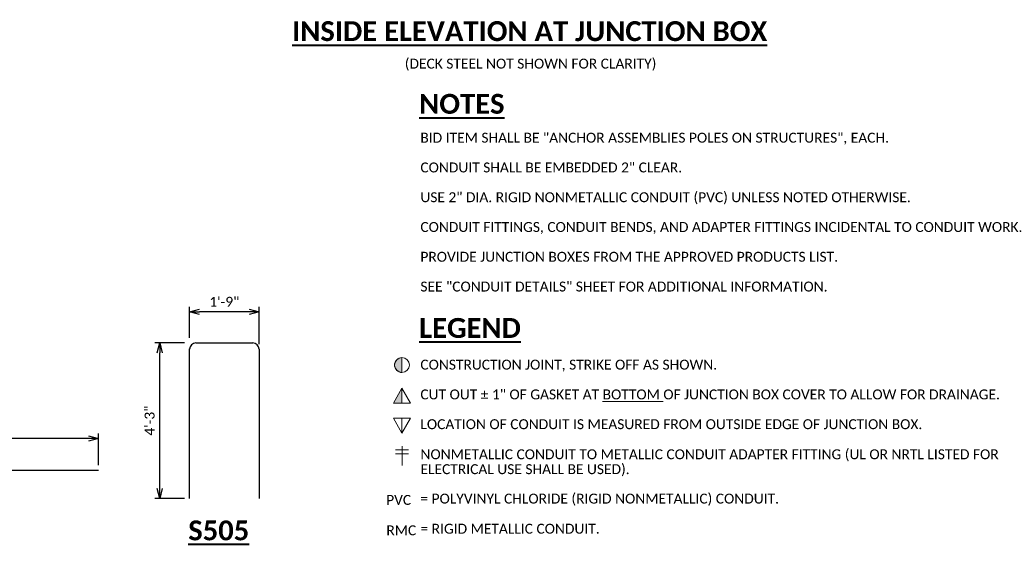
# Model space of a CAD drawing. Extents: x -3074 to 205, y -4612 to -1849.
# Tile 10 of 24: x -1261 to -1112, y -2294 to -2215. Entities that reach past the tile are written whole.
import ezdxf
from ezdxf import colors
from ezdxf.entities.mleader import LeaderData, LeaderLine
from ezdxf.enums import TextEntityAlignment as Align
from ezdxf.math import Vec2, Vec3

# ---------------------------------------------------------------- set-up
doc = ezdxf.new("R2010")
doc.units = 0
doc.header["$MEASUREMENT"] = 0
for name, color, linetype, lineweight in [('B_ANNO_DIM', 7, 'Continuous', 18), ('B_ANNO_SYMB', 7, 'Continuous', 18), ('B_ANNO_TEXT', 7, 'Continuous', 18), ('B_ANNO_TEXT_TITLE', 7, 'Continuous', 40), ('B_REBAR', 5, 'Continuous', 25)]:
    doc.layers.add(name, color=color, linetype=linetype, lineweight=lineweight)
doc.styles.add('Annotative', font='calibri.ttf', dxfattribs={"height": 0.0625})
doc.styles.get("Standard").update_dxf_attribs({"font": 'calibri.ttf'})
doc.styles.add('Title', font='calibrib.ttf', dxfattribs={"height": 0.125})
doc.dimstyles.new('Annotative', dxfattribs={"dimscale": 0, "dimtxt": 0.0625, "dimasz": 0.0625, "dimexe": 0.03125, "dimexo": 0.03125, "dimgap": 0.03125, "dimtad": 1, "dimdec": 3, "dimzin": 3, "dimdsep": 46, "dimlunit": 4, "dimtxsty": 'Standard', "dimblk": 'OPEN30', "dimcen": 0.03125, "dimaunit": 1, "dimadec": 0, "dimazin": 3, "dimtfac": 0.75, "dimtdec": 3, "dimtofl": 0, "dimtmove": 0, "dimatfit": 3, "dimldrblk": 'OPEN30', "dimfxl": 1, "dimtfill": 1, "dimfrac": 1, "dimtolj": 1, "dimtzin": 0, "dimarcsym": 0})

# ---------------------------------------------------------------- blocks, each defined once
blk = doc.blocks.new('triangle half solid')
at = {"layer": 'B_ANNO_SYMB'}
blk.add_hatch(color=256, dxfattribs=at).paths.add_polyline_path([(-2.44, 0.38), (-2.44, -1.88), (-3.74, -1.88)])
at = {"layer": 'B_ANNO_SYMB', "flags": 128}
for points in [[(-3.74, -1.88), (-2.44, 0.38), (-1.14, -1.88), (-3.74, -1.88)], [(-2.44, 0.38), (-2.44, -1.88), (-3.74, -1.88), (-2.44, 0.38)]]:
    blk.add_lwpolyline(points, dxfattribs=at)
blk = doc.blocks.new('triangle upside down')
at = {"layer": 'B_ANNO_SYMB'}
blk.add_line((0, -1.13), (0, 1.12), dxfattribs=at)
at = {"layer": 'B_ANNO_SYMB', "flags": 128}
blk.add_lwpolyline([(1.3, 1.12), (0, -1.13), (-1.3, 1.12), (1.3, 1.12)], dxfattribs=at)
blk = doc.blocks.new('circle half solid')
at = {"layer": 'B_ANNO_SYMB'}
h = blk.add_hatch(color=256, dxfattribs=at)
edge = h.paths.add_edge_path()
edge.add_line((-2.44, 0.38), (-2.44, -1.88))
edge.add_arc((-2.44, -0.75), 1.12, 90, 270, ccw=False)
at = {"layer": 'B_ANNO_SYMB', "flags": 128}
blk.add_lwpolyline([(-2.44, 0.38), (-2.44, -1.88, -1), (-2.44, 0.38)], format="xyb", dxfattribs=at)
at = {"layer": 'B_ANNO_SYMB'}
blk.add_circle((-2.44, -0.75), 1.12, dxfattribs=at)
blk = doc.blocks.new('INS_SS56ELEC_BASE')
at = {"color": 7, "linetype": 'Continuous', "lineweight": 18}
for name, p in [('circle half solid', (214.3122, 101.1214)), ('triangle half solid', (214.3122, 96.4905)), ('triangle upside down', (211.872, 91.2255))]:
    blk.add_blockref(name, p, dxfattribs=at)
at = {"layer": 'B_ANNO_DIM', "style": 'Annotative'}
for tag, p in [('BAR1', (199.7292, 243.0173)), ('BAR2', (201.4129, 162.5233)), ('BAR3', (224.5166, 162.5745))]:
    blk.add_attdef(tag, p, '', height=1.5, dxfattribs=at)
at = {"layer": 'B_ANNO_TEXT', "insert": (206.3402, 146.6893), "char_height": 1.5, "width": 49.968363, "attachment_point": 1, "style": 'Annotative'}
blk.add_mtext('\\pxqc;(DECK STEEL NOT SHOWN FOR CLARITY)', dxfattribs=at)
at = {"layer": 'B_ANNO_TEXT', "char_height": 1.5, "attachment_point": 1, "line_spacing_factor": 0.9, "style": 'Annotative'}
for s, insert, width in [('BID ITEM SHALL BE "ANCHOR ASSEMBLIES POLES ON STRUCTURES", EACH.\\P\\PCONDUIT SHALL BE EMBEDDED 2" CLEAR.\\P\\PUSE 2" DIA. RIGID NONMETALLIC CONDUIT (PVC) UNLESS NOTED OTHERWISE.\\P\\PCONDUIT FITTINGS, CONDUIT BENDS, AND ADAPTER FITTINGS INCIDENTAL TO CONDUIT WORK.\\P\\PPROVIDE JUNCTION BOXES FROM THE APPROVED PRODUCTS LIST.\\P\\PSEE "CONDUIT DETAILS" SHEET FOR ADDITIONAL INFORMATION.\\P{\\A1;\\W0.90224;\\P }', (214.6563, 135.4946), 93.293373), ('CONSTRUCTION JOINT, STRIKE OFF AS SHOWN.\\P\\PCUT OUT %%P 1" OF GASKET AT {\\LBOTTOM} OF JUNCTION BOX COVER TO ALLOW FOR DRAINAGE.\\P\\PLOCATION OF CONDUIT IS MEASURED FROM OUTSIDE EDGE OF JUNCTION BOX.\\P\\P\\P\\P\\P= POLYVINYL CHLORIDE (RIGID NONMETALLIC) CONDUIT.', (214.6563, 101.1833), 90.888436), ('PVC', (209.4745, 80.7324), 93.293373)]:
    blk.add_mtext(s, dxfattribs=dict(at, insert=insert, width=width))
at = {"layer": 'B_ANNO_TEXT', "style": 'Annotative'}
blk.add_attdef('BAR4', (229.4197, 168.6587), '', height=1.5, dxfattribs=at)
at = {"layer": 'B_ANNO_TEXT_TITLE', "char_height": 3, "attachment_point": 1, "style": 'Title'}
for s, insert, width in [('\\A1;\\pxqc;{\\LINSIDE ELEVATION AT JUNCTION BOX}', (193.9068, 152.3537), 74.558576), ('{\\LNOTES}', (214.472, 141.363), 20.809062), ('{\\LLEGEND}', (214.472, 107.4783), 20.809062)]:
    blk.add_mtext(s, dxfattribs=dict(at, insert=insert, width=width))
blk = doc.blocks.new('S505')
at = {"layer": 'B_REBAR', "flags": 128}
for points in [[(-4.32, 16.75), (4.31, 16.75)], [(-5.25, -6.75), (-5.25, 15.88)], [(5.25, 15.81), (5.25, -6.75)]]:
    blk.add_lwpolyline(points, dxfattribs=at)
at = {"layer": 'B_REBAR'}
for centre, start, end in [((-4.31, 15.81), 90, 180), ((4.31, 15.81), 0, 90)]:
    blk.add_arc(centre, 0.938, start, end, dxfattribs=at)
blk = doc.blocks.new('_Open30')
at = {"color": 0, "linetype": 'ByBlock', "lineweight": -2}
for p, q in [((-1, 0.268), (0, 0)), ((0, 0), (-1, -0.268)), ((0, 0), (-1, 0))]:
    blk.add_line(p, q, dxfattribs=at)
blk = doc.blocks.new('*D1309')
at = {"layer": 'B_ANNO_DIM', "color": 0, "lineweight": -2, "transparency": 16777216}
for p, q in [((179.75, 104.47), (179.75, 109.17)), ((190.25, 103.53), (190.25, 109.17)), ((188.75, 108.42), (181.25, 108.42))]:
    blk.add_line(p, q, dxfattribs=at)
at = {"layer": 'Defpoints', "color": 0, "transparency": 16777216}
for p in [(179.75, 108.42), (179.75, 103.72), (190.25, 102.78)]:
    blk.add_point(p, dxfattribs=at)
at = {"layer": 'B_ANNO_DIM', "color": 0, "lineweight": -2, "transparency": 16777216, "xscale": 1.5, "yscale": 1.5, "zscale": 1.5, "rotation": 180}
blk.add_blockref('_Open30', (179.75, 108.42), dxfattribs=at)
at = {"layer": 'B_ANNO_DIM', "color": 0, "lineweight": -2, "transparency": 16777216, "xscale": 1.5, "yscale": 1.5, "zscale": 1.5}
blk.add_blockref('_Open30', (190.25, 108.42), dxfattribs=at)
at = {"layer": 'B_ANNO_DIM', "color": 0, "transparency": 16777216, "insert": (185, 109.93), "char_height": 1.5, "attachment_point": 5, "bg_fill": 3, "box_fill_scale": 1.25, "bg_fill_color": 256, "bg_fill_true_color": 13158600, "bg_fill_transparency": 0}
blk.add_mtext('\\A1;1\'-9"', dxfattribs=at)
blk = doc.blocks.new('*D1331')
at = {"layer": 'B_ANNO_DIM', "color": 0, "lineweight": -2, "transparency": 16777216}
for p, q in [((179, 103.72), (174.47, 103.72)), ((175.22, 81.72), (175.22, 102.22)), ((179, 80.22), (174.47, 80.22))]:
    blk.add_line(p, q, dxfattribs=at)
at = {"layer": 'Defpoints', "color": 0, "transparency": 16777216}
for p in [(175.22, 103.72), (179.75, 103.72), (179.75, 80.22)]:
    blk.add_point(p, dxfattribs=at)
at = {"layer": 'B_ANNO_DIM', "color": 0, "lineweight": -2, "transparency": 16777216, "xscale": 1.5, "yscale": 1.5, "zscale": 1.5}
for p, rotation in [((175.22, 103.72), 90), ((175.22, 80.22), 270)]:
    blk.add_blockref('_Open30', p, dxfattribs=dict(at, rotation=rotation))
at = {"layer": 'B_ANNO_DIM', "color": 0, "transparency": 16777216, "insert": (173.7, 91.97), "char_height": 1.5, "attachment_point": 5, "rotation": 90, "bg_fill": 3, "box_fill_scale": 1.25, "bg_fill_color": 256, "bg_fill_true_color": 13158600, "bg_fill_transparency": 0}
blk.add_mtext('\\A1;4\'-3"', dxfattribs=at)
blk = doc.blocks.new('S504')
at = {"layer": 'B_REBAR'}
blk.add_line((-20.16, -0.75), (-18.91, -0.75), dxfattribs=at)
at = {"layer": 'B_REBAR', "flags": 128}
blk.add_lwpolyline([(-20.16, 0.75), (27.99, 0.75)], dxfattribs=at)
at = {"layer": 'B_REBAR'}
blk.add_arc((-20.16, 0), 0.75, 90, 270, dxfattribs=at)
blk = doc.blocks.new('*D1357')
at = {"layer": 'B_ANNO_DIM', "color": 0, "lineweight": -2, "transparency": 16777216}
for p, q in [((117.06, 84.47), (117.06, 90.04)), ((165.96, 85.22), (165.96, 90.04)), ((164.46, 89.29), (118.56, 89.29))]:
    blk.add_line(p, q, dxfattribs=at)
at = {"layer": 'Defpoints', "color": 0, "transparency": 16777216}
for p in [(117.06, 89.29), (117.06, 83.72), (165.96, 84.47)]:
    blk.add_point(p, dxfattribs=at)
at = {"layer": 'B_ANNO_DIM', "color": 0, "lineweight": -2, "transparency": 16777216, "xscale": 1.5, "yscale": 1.5, "zscale": 1.5, "rotation": 180}
blk.add_blockref('_Open30', (117.06, 89.29), dxfattribs=at)
at = {"layer": 'B_ANNO_DIM', "color": 0, "lineweight": -2, "transparency": 16777216, "xscale": 1.5, "yscale": 1.5, "zscale": 1.5}
blk.add_blockref('_Open30', (165.96, 89.29), dxfattribs=at)
blk = doc.blocks.new('cross')
at = {"layer": 'B_ANNO_SYMB'}
for p, q in [((-0.99, 0.89), (0.99, 0.89)), ((-0.99, 0.3), (0.99, 0.3)), ((0, 1.48), (0, -1.48))]:
    blk.add_line(p, q, dxfattribs=at)
blk = doc.blocks.new('*U1308')
at = {"color": 7, "linetype": 'Continuous', "lineweight": 18}
blk.add_blockref('S505', (185.00158, 86.96895), dxfattribs=at)
at = {"layer": 'B_ANNO_DIM', "style": 'Annotative'}
for tag, p in [('BAR13', (350.74001, 209.55344)), ('BAR7', (76.98039, 199.62533)), ('BAR8', (76.9892, 192.95794)), ('BAR11', (77.00348, 166.67484)), ('BAR12', (76.97079, 161.32256)), ('BAR9', (77.07092, 141.25155)), ('BAR10', (77.03472, 137.23523)), ('BAR14', (72.9584, 92.76321))]:
    blk.add_attdef(tag, p, '', height=1.5, dxfattribs=at)
at = {"layer": 'B_ANNO_TEXT', "style": 'Annotative'}
for tag, p in [('#BR1', (229.62571, 26.61883)), ('#BR2', (229.62571, 23.77403)), ('#BR3', (229.62571, 20.92923)), ('#BR4', (229.62571, 15.23963)), ('#BR5', (229.62571, 12.39483))]:
    blk.add_attdef(tag, text='', height=1.5, dxfattribs=at).set_placement(p, align=Align.CENTER)
at = {"layer": 'B_ANNO_TEXT_TITLE', "insert": (179.5439, 76.87422), "char_height": 3, "width": 20.8090617, "attachment_point": 1, "style": 'Title'}
blk.add_mtext('{\\LS505}', dxfattribs=at)
at = {"layer": 'B_ANNO_DIM'}
dim = blk.add_linear_dim(base=(179.75158, 108.41578), p1=(190.25412, 102.7816), p2=(179.75158, 103.71795), dimstyle='Annotative', override={"dimlfac": 2}, dxfattribs=at)
dim.commit()
dim.dimension.update_dxf_attribs({"geometry": '*D1309', "text_midpoint": (185.00285, 109.93424)})
dim = blk.add_linear_dim(base=(175.21599, 103.7194), p1=(179.75158, 80.21795), p2=(179.7495, 103.7194), angle=90, text='4\'-3"', dimstyle='Annotative', override={"dimlfac": 2}, dxfattribs=at)
dim.commit()
dim.dimension.update_dxf_attribs({"geometry": '*D1331', "text_midpoint": (173.69753, 91.96867)})
blk = doc.blocks.new('*U1356')
at = {"color": 94, "linetype": 'Continuous', "lineweight": 18}
blk.add_blockref('S504', (137.96919, 83.72439), dxfattribs=at)
at = {"layer": 'B_ANNO_DIM', "style": 'Annotative'}
blk.add_attdef('DIM5', text='', height=1.5, dxfattribs=at).set_placement((141.49998, 90.0458), align=Align.CENTER)
blk.add_attdef('DIM3', text='', height=1.5, rotation=90, dxfattribs=at).set_placement((6.19206, 33.51595), align=Align.CENTER)
blk.add_attdef('BAR17', (43.38748, 16.191), '', height=1.5, dxfattribs=at)
at = {"layer": 'B_ANNO_TEXT', "style": 'Annotative'}
for tag, p in [('#BR9', (229.59817, 29.4754)), ('BL3', (239.75851, 29.46557)), ('#BR10', (229.48709, 18.11962)), ('BL4', (239.75851, 18.08637))]:
    blk.add_attdef(tag, text='', height=1.5, dxfattribs=at).set_placement(p, align=Align.CENTER)
at = {"layer": 'B_ANNO_DIM'}
dim = blk.add_linear_dim(base=(117.0638, 89.29172), p1=(165.95719, 84.47439), p2=(117.0638, 83.72461), text=' ', dimstyle='Annotative', override={"dimlfac": 2}, dxfattribs=at)
dim.commit()
dim.dimension.update_dxf_attribs({"geometry": '*D1357', "text_midpoint": (141.5105, 89.29172)})
blk = doc.blocks.new('*U105')
at = {"color": 7, "linetype": 'Continuous', "lineweight": 18}
blk.add_blockref('cross', (211.8798, 86.6496), dxfattribs=at)
at = {"layer": 'B_ANNO_TEXT', "char_height": 1.5, "attachment_point": 1, "line_spacing_factor": 0.9, "style": 'Annotative'}
for s, insert, width in [('NONMETALLIC CONDUIT TO METALLIC CONDUIT ADAPTER FITTING (UL OR NRTL LISTED FOR ELECTRICAL USE SHALL BE USED).\\P\\P\\P\\P= RIGID METALLIC CONDUIT.', (214.6707, 87.6322), 90.888436), ('RMC', (209.5094, 76.1377), 93.293373)]:
    blk.add_mtext(s, dxfattribs=dict(at, insert=insert, width=width))
at = {"layer": 'B_ANNO_DIM'}
ml = blk.add_multileader_mtext('Standard', dxfattribs=at)
ml.set_content('DEFLECTION/EXPANSION\\PFITTING AS SHOWN ON\\P"CONDUIT DETAILS" SHEET', color=256)
ml.set_leader_properties()
ml.set_arrow_properties(name='OPEN30')
ml.build(insert=Vec2(0, 0))
ml.multileader.update_dxf_attribs({"text_right_attachment_type": 3, "dogleg_length": 0.0625, "arrow_head_size": 1.5, "scale": 24})
ctx = ml.context
ctx.base_point, ctx.scale, ctx.char_height, ctx.arrow_head_size, ctx.landing_gap_size, ctx.plane_origin = Vec3(291.1997, 163.2126), 24, 1.5, 1.5, 0.75, Vec3(287.1814, 192.3621)
ctx.right_attachment = 3
notes = []
notes.append((ctx, [(0, (1, 1, 0), (289.6997, 163.2126), (1, 0), 1.5, [(2, [(289.353, 163.2126), (288.6392, 182.6256), (289.353, 163.2126)], 0, [])])]))
ctx.mtext.insert, ctx.mtext.flow_direction = Vec3(291.9497, 163.9736), 5
for ctx, leaders in notes:
    for number, flags, end, landing, length, lines in leaders:
        leader = LeaderData()
        leader.index, (leader.has_last_leader_line, leader.has_dogleg_vector, leader.attachment_direction) = number, flags
        leader.last_leader_point, leader.dogleg_vector, leader.dogleg_length = Vec3(end), Vec3(landing), length
        for number, points, colour, breaks in lines:
            line = LeaderLine()
            line.index, line.vertices, line.color, line.breaks = number, Vec3.list(points), colors.encode_raw_color(colour), breaks
            leader.lines.append(line)
        ctx.leaders.append(leader)
blk = doc.blocks.new('*U102')
at = {"color": 7, "linetype": 'Continuous', "lineweight": 18}
blk.add_blockref('cross', (211.8798, 86.6496), dxfattribs=at)
at = {"layer": 'B_ANNO_TEXT', "char_height": 1.5, "attachment_point": 1, "line_spacing_factor": 0.9, "style": 'Annotative'}
for s, insert, width in [('NONMETALLIC CONDUIT TO METALLIC CONDUIT ADAPTER FITTING (UL OR NRTL LISTED FOR ELECTRICAL USE SHALL BE USED).\\P\\P\\P\\P= RIGID METALLIC CONDUIT.', (214.6707, 87.6322), 90.888436), ('RMC', (209.5094, 76.1377), 93.293373)]:
    blk.add_mtext(s, dxfattribs=dict(at, insert=insert, width=width))
at = {"layer": 'B_ANNO_DIM'}
ml = blk.add_multileader_mtext('Standard', dxfattribs=at)
ml.set_content('DEFLECTION/EXPANSION\\PFITTING AS SHOWN ON\\P"CONDUIT DETAILS" SHEET', color=256)
ml.set_leader_properties()
ml.set_arrow_properties(name='OPEN30')
ml.build(insert=Vec2(0, 0))
ml.multileader.update_dxf_attribs({"text_right_attachment_type": 3, "dogleg_length": 0.0625, "arrow_head_size": 1.5, "scale": 24})
ctx = ml.context
ctx.base_point, ctx.scale, ctx.char_height, ctx.arrow_head_size, ctx.landing_gap_size, ctx.plane_origin = Vec3(291.1997, 163.2126), 24, 1.5, 1.5, 0.75, Vec3(287.1814, 192.3621)
ctx.right_attachment = 3
notes = []
notes.append((ctx, [(0, (1, 1, 0), (289.6997, 163.2126), (1, 0), 1.5, [(0, [(289.353, 163.2126), (288.5785, 182.6256), (289.353, 163.2126), (288.2493, 190.8756), (289.353, 163.2126)], 0, [])])]))
ctx.mtext.insert, ctx.mtext.flow_direction = Vec3(291.9497, 163.9736), 5
for ctx, leaders in notes:
    for number, flags, end, landing, length, lines in leaders:
        leader = LeaderData()
        leader.index, (leader.has_last_leader_line, leader.has_dogleg_vector, leader.attachment_direction) = number, flags
        leader.last_leader_point, leader.dogleg_vector, leader.dogleg_length = Vec3(end), Vec3(landing), length
        for number, points, colour, breaks in lines:
            line = LeaderLine()
            line.index, line.vertices, line.color, line.breaks = number, Vec3.list(points), colors.encode_raw_color(colour), breaks
            leader.lines.append(line)
        ctx.leaders.append(leader)

msp = doc.modelspace()

# ---------------------------------------------------------------- block references
msp.add_blockref('INS_SS56ELEC_BASE', (-1415, -2367.75))

# ---------------------------------------------------------------- next in the draw order: block references
msp.add_blockref('*U1308', (-1415, -2367.75))

# ---------------------------------------------------------------- next in the draw order: block references
msp.add_blockref('*U1356', (-1415, -2367.75))

# ---------------------------------------------------------------- next in the draw order: block references
msp.add_blockref('*U105', (-1415, -2367.75))

# ---------------------------------------------------------------- next in the draw order: block references
msp.add_blockref('*U102', (-1415, -2367.75))

doc.saveas('drawing.dxf')
